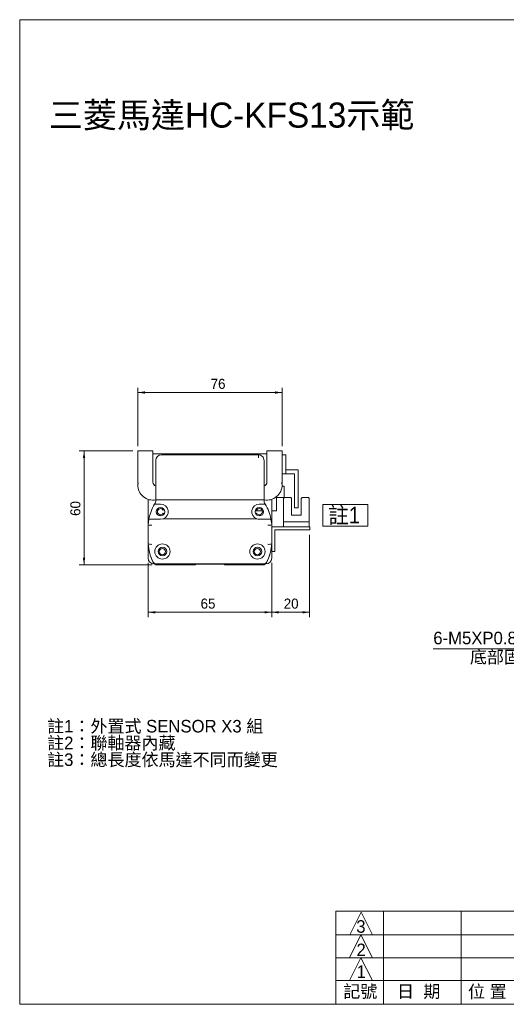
# Model space of a CAD drawing. Header units: millimetres. Extents: x 3 to 739, y 2 to 522.
# Tile 1 of 3: x 3 to 259, y 3 to 522. Entities that reach past the tile are written whole.
import ezdxf

# ---------------------------------------------------------------- set-up
doc = ezdxf.new("R2010")
doc.units = ezdxf.units.MM
doc.layers.add('BORDER', color=7, linetype='Continuous', lineweight=0)
doc.styles.add('SLDTEXTSTYLE0', font='swtxt.ttf', dxfattribs={"width": 0.993})
doc.styles.add('SLDTEXTSTYLE1', font='GOTHIC.TTF', dxfattribs={"width": 0.913})
doc.dimstyles.new('SLDDIMSTYLE0', dxfattribs={"dimtxt": 5.172586, "dimasz": 3.75, "dimexe": 0, "dimexo": 0.0625, "dimgap": 1.293146, "dimtad": 1, "dimtoh": 1, "dimdec": 3, "dimzin": 12, "dimdsep": 46, "dimtxsty": 'SLDTEXTSTYLE0', "dimsah": 1, "dimcen": 0.09, "dimadec": 0, "dimazin": 0, "dimtfac": 1, "dimtdec": 3, "dimtofl": 0, "dimtmove": 0, "dimatfit": 3, "dimfxl": 0, "dimtolj": 1, "dimtzin": 12, "dimarcsym": 0})

# ---------------------------------------------------------------- blocks, each defined once
blk = doc.blocks.new('SW_NOTE_0')
at = {"layer": 'BORDER', "color": 0, "attachment_point": 1, "style": 'SLDTEXTSTYLE0'}
for s, insert, char_height in [('註1：外置式 SENSOR X3 組', (0, 9.02), 6.6146), ('註2：聯軸器內藏', (0, 0.2), 6.615), ('註3：總長度依馬達不同而變更', (0, -8.62), 6.6146)]:
    blk.add_mtext(s, dxfattribs=dict(at, insert=insert, char_height=char_height))
blk = doc.blocks.new('SW_NOTE_1')
at = {"layer": 'BORDER', "color": 0}
for p, q in [((-71.34, 0), (0, 0)), ((0, 0), (-71.34, 0)), ((-71.34, 0), (0, 0)), ((0, 0), (-71.34, 0)), ((-71.34, 0), (0, 0)), ((0, 0), (-71.34, 0))]:
    blk.add_line(p, q, dxfattribs=at)
at = {"layer": 'BORDER', "color": 0, "insert": (-71.33, 8.96, 30), "char_height": 6.6146, "attachment_point": 1, "style": 'SLDTEXTSTYLE0'}
blk.add_mtext('6-M5XP0.8深10', dxfattribs=at)
blk = doc.blocks.new('*D25')
at = {"layer": 'BORDER'}
for p, q in [((70.65, 236.02), (70.65, 207.52)), ((135.65, 236.02), (135.65, 207.52)), ((70.65, 210.02), (135.65, 210.02))]:
    blk.add_line(p, q, dxfattribs=at)
for points in [[(70.65, 210.02), (74.4, 209.4), (74.4, 210.65)], [(135.65, 210.02), (131.9, 210.65), (131.9, 209.4)]]:
    blk.add_solid(points, dxfattribs=at)
at = {"layer": 'BORDER', "insert": (98.25, 217.24), "char_height": 5.292, "attachment_point": 1, "rotation": 360, "style": 'SLDTEXTSTYLE0'}
blk.add_mtext('65', dxfattribs=at)
blk = doc.blocks.new('*D26')
at = {"layer": 'BORDER'}
for p, q in [((155.65, 250.92), (155.65, 207.52)), ((135.65, 236.02), (135.65, 207.52)), ((135.65, 210.02), (155.65, 210.02))]:
    blk.add_line(p, q, dxfattribs=at)
for points in [[(135.65, 210.02), (139.4, 209.4), (139.4, 210.65)], [(155.65, 210.02), (151.9, 210.65), (151.9, 209.4)]]:
    blk.add_solid(points, dxfattribs=at)
at = {"layer": 'BORDER', "insert": (142, 217.24), "char_height": 5.292, "attachment_point": 1, "rotation": 360, "style": 'SLDTEXTSTYLE0'}
blk.add_mtext('20', dxfattribs=at)
blk = doc.blocks.new('*D27')
at = {"layer": 'BORDER'}
for p, q in [((62.65, 295.02), (34.38, 295.02)), ((36.88, 235.02), (36.88, 295.02)), ((72.69, 235.02), (34.38, 235.02))]:
    blk.add_line(p, q, dxfattribs=at)
for points in [[(36.88, 295.02), (36.26, 291.27), (37.51, 291.27)], [(36.88, 235.02), (37.51, 238.77), (36.26, 238.77)]]:
    blk.add_solid(points, dxfattribs=at)
at = {"layer": 'BORDER', "insert": (29.67, 260.82), "char_height": 5.292, "attachment_point": 1, "rotation": 90, "style": 'SLDTEXTSTYLE0'}
blk.add_mtext('60', dxfattribs=at)
blk = doc.blocks.new('*D28')
at = {"layer": 'BORDER'}
for p, q in [((65.15, 297.52), (65.15, 328.34)), ((141.15, 297.52), (141.15, 328.34)), ((65.15, 325.84), (141.15, 325.84))]:
    blk.add_line(p, q, dxfattribs=at)
for points in [[(65.15, 325.84), (68.9, 325.21), (68.9, 326.46)], [(141.15, 325.84), (137.4, 326.46), (137.4, 325.21)]]:
    blk.add_solid(points, dxfattribs=at)
at = {"layer": 'BORDER', "insert": (103.54, 333.05), "char_height": 5.292, "attachment_point": 1, "style": 'SLDTEXTSTYLE0'}
blk.add_mtext('76', dxfattribs=at)
blk = doc.blocks.new('SW_NOTE_5')
at = {"layer": 'BORDER', "color": 0}
for p, q in [((-2.83, 0.9), (-2.83, 12.37)), ((-2.83, 12.37), (20.96, 12.37)), ((20.96, 12.37), (20.96, 0.9)), ((20.96, 0.9), (-2.83, 0.9))]:
    blk.add_line(p, q, dxfattribs=at)
at = {"layer": 'BORDER', "color": 0, "insert": (0, 11.18), "char_height": 8.75, "attachment_point": 1, "style": 'SLDTEXTSTYLE1'}
blk.add_mtext('註1', dxfattribs=at)

msp = doc.modelspace()

# ---------------------------------------------------------------- linework, layer by layer
at = {"color": 7, "linetype": 'Continuous', "lineweight": 15}
for p, q in [((65.1529, 295.0228), (73.1529, 295.0228)), ((65.1529, 278.2728), (65.1529, 295.0228)), ((73.1529, 295.0228), (73.1529, 278.5228)), ((73.6529, 293.5228), (132.6529, 293.5228)), ((77.653, 293.0228), (83.1529, 293.0228)), ((77.653, 293.0228), (128.6529, 293.0228)), ((123.1529, 293.0228), (128.6529, 293.0228)), ((128.6529, 293.0228), (128.6529, 291.4365)), ((133.1529, 278.5228), (133.1529, 295.0228)), ((133.1529, 295.0228), (141.1529, 295.0228)), ((141.1529, 295.0228), (141.1529, 278.2728)), ((141.1529, 293.0228), (143.1529, 293.0228)), ((143.1529, 293.0228), (143.1529, 292.5228)), ((143.1529, 292.5228), (143.1529, 283.5228)), ((74.6529, 269.2877), (74.6529, 290.0228)), ((131.6529, 290.0228), (131.6529, 269.2877)), ((143.1529, 283.0228), (141.1529, 283.0228)), ((149.6529, 285.0228), (143.1529, 285.0228)), ((143.1529, 283.5228), (143.1529, 283.0228)), ((147.6529, 283.0228), (143.1529, 283.0228)), ((147.6529, 265.5228), (147.6529, 283.0228)), ((149.6529, 285.0228), (149.6529, 265.5228)), ((65.1529, 277.1168), (65.1529, 277.7728)), ((142.1529, 276.5228), (141.1309, 276.5228)), ((141.1529, 277.7728), (141.1529, 277.1168)), ((142.1529, 276.5228), (142.1529, 273.5228)), ((138.1529, 270.8718), (138.1529, 263.5228)), ((138.1529, 270.5228), (142.1529, 270.5228)), ((142.3529, 270.5228), (141.8529, 270.0228)), ((141.8529, 270.0228), (141.8529, 257.6228)), ((142.1529, 273.5228), (142.1529, 270.5228)), ((145.653, 270.5228), (142.3529, 270.5228)), ((146.1529, 270.0228), (145.653, 270.5228)), ((146.1529, 270.0228), (146.1529, 261.2228)), ((151.6529, 270.5228), (151.153, 270.0228)), ((151.153, 270.0228), (151.153, 261.2228)), ((151.6529, 270.5228), (154.9529, 270.5228)), ((155.4529, 270.0228), (154.9529, 270.5228)), ((155.4529, 270.0228), (155.4529, 257.6228)), ((70.6529, 256.0228), (70.6529, 269.5175)), ((75.2759, 267.0228), (74.0087, 267.0228)), ((74.6529, 268.6487), (74.6529, 269.2877)), ((76.3076, 267.0228), (75.2759, 267.0228)), ((76.3076, 267.0228), (77.1529, 267.0228)), ((76.6529, 269.2728), (129.6529, 269.2728)), ((129.1529, 267.0228), (129.9983, 267.0228)), ((131.03, 267.0228), (129.9983, 267.0228)), ((132.2972, 267.0228), (131.03, 267.0228)), ((131.6529, 269.2877), (131.6529, 268.6487)), ((135.6529, 269.5175), (135.6529, 256.0228)), ((147.6529, 265.0228), (147.6529, 265.5228)), ((149.6529, 265.0228), (147.6529, 265.0228)), ((149.6529, 265.5228), (149.6529, 265.0228)), ((79.1015, 264.1478), (78.5819, 263.8478)), ((78.5819, 262.1978), (79.1015, 261.8978)), ((130.7254, 263.5228), (126.9592, 263.5228)), ((127.724, 263.8478), (127.2044, 264.1478)), ((127.2044, 261.8978), (127.724, 262.1978)), ((138.1529, 263.5228), (135.6529, 263.5228)), ((151.153, 261.2228), (146.1529, 261.2228)), ((70.6529, 256.0228), (70.6529, 256.0228)), ((70.6529, 246.0228), (70.6529, 256.0228)), ((70.6529, 256.0228), (70.6529, 256.0228)), ((71.0284, 259.0228), (73.0613, 259.0228)), ((77.1529, 259.0228), (73.0613, 259.0228)), ((78.5449, 259.2728), (127.761, 259.2728)), ((133.2446, 259.0228), (129.1529, 259.0228)), ((133.2446, 259.0228), (135.2775, 259.0228)), ((135.3113, 257.5228), (135.4976, 257.6304)), ((135.6529, 256.0228), (135.6529, 246.0228)), ((154.6529, 255.0228), (135.6529, 255.0228)), ((141.8529, 255.0228), (141.8529, 257.6228)), ((141.8529, 257.6228), (142.8529, 257.6228)), ((154.4529, 257.6228), (142.8529, 257.6228)), ((154.4529, 257.6228), (155.4529, 257.6228)), ((154.6529, 255.0228), (155.6529, 255.0228)), ((155.4529, 257.6228), (155.4529, 255.0228)), ((155.6529, 255.0228), (155.6529, 253.4228)), ((137.2529, 253.4228), (154.6529, 253.4228)), ((137.2529, 243.0228), (137.2529, 253.4228)), ((155.6529, 253.4228), (154.6529, 253.4228)), ((70.6529, 238.5228), (70.6529, 246.0228)), ((70.6529, 246.0228), (70.6529, 246.0228)), ((135.6529, 245.3132), (135.6529, 243.0228)), ((135.6529, 242.0228), (135.6529, 243.0228)), ((135.6529, 242.0228), (135.6529, 238.5228)), ((137.2529, 242.0228), (135.6529, 242.0228)), ((137.2529, 243.0228), (137.2529, 242.0228)), ((73.8667, 235.5228), (73.6529, 235.5228)), ((131.3683, 235.5228), (74.9376, 235.5228)), ((75.1896, 235.0228), (95.3529, 235.0228)), ((95.6529, 235.3228), (95.3529, 235.0228)), ((110.6529, 235.3228), (95.6529, 235.3228)), ((110.9529, 235.0228), (110.6529, 235.3228)), ((110.9529, 235.0228), (131.1163, 235.0228)), ((132.6529, 235.5228), (132.4392, 235.5228))]:
    msp.add_line(p, q, dxfattribs=at)
at = {"color": 7, "linetype": 'Continuous', "lineweight": 15, "flags": 128}
for points in [[(70.6529, 256.0228), (70.7961, 257.5348), (71.0284, 259.0228)], [(78.5449, 259.2728), (78.4363, 259.2343), (77.1529, 259.0228)], [(135.2775, 259.0228), (135.5098, 257.5348), (135.6529, 256.0228)]]:
    msp.add_lwpolyline(points, dxfattribs=at)
at = {"color": 7, "linetype": 'Continuous', "lineweight": 15}
for centre, radius in [((77.1529, 263.0228), 2.25), ((129.1529, 263.0228), 2.25), ((78.1529, 242.0228), 4), ((78.1529, 242.0228), 2.25), ((128.1529, 242.0228), 4), ((128.1529, 242.0228), 2.25), ((78.1529, 242.0228), 1.65), ((128.1529, 242.0228), 1.65)]:
    msp.add_circle(centre, radius, dxfattribs=at)
for centre, radius, start, end in [((73.6529, 290.5228), 3, 90, 99.594072), ((77.653, 290.0228), 3, 90.000006, 179.999923), ((128.653, 290.0228), 3, 359.999937, 90.000063), ((132.6529, 290.5228), 3, 80.405935, 90), ((65.1529, 278.0228), 0.25, 270, 90), ((73.1529, 277.1168), 8, 180, 280.806924), ((75.1529, 278.5228), 2, 180, 255.522491), ((131.1529, 278.5228), 2, 284.477516, 0), ((133.1529, 277.1168), 8, 259.193078, 0), ((141.1529, 278.0228), 0.25, 90, 270), ((95.6017, 254.4236), 25, 149.737153, 169.399049), ((95.6017, 254.4236), 25, 148.206833, 149.737153), ((72.6529, 268.6487), 2, 328.206833, 360), ((76.0411, 321.4116), 52.1424, 268.47451, 270.672373), ((77.1529, 263.0228), 1.65, 30, 330), ((77.1529, 263.0228), 4, 290.364135, 90), ((129.1529, 263.0228), 4, 90, 249.635865), ((129.1529, 263.0228), 1.65, 210, 150), ((130.2649, 321.4053), 52.136, 269.327495, 271.525623), ((133.6529, 268.6487), 2, 180, 211.793167), ((110.7041, 254.4236), 25, 30.262847, 31.793167), ((110.7041, 254.4236), 25, 10.60095, 30.262847), ((95.6017, 254.4236), 25, 169.399049, 176.332419), ((73.3958, 289.8877), 33.9758, 265.369484, 268.747161), ((129.1529, 263.0226), 3.9998, 249.635286, 270.000609), ((132.9102, 289.885), 33.9731, 271.252702, 274.630653), ((110.7041, 254.4236), 25, 7.369669, 10.60095), ((95.6017, 247.622), 25, 183.667581, 196.989958), ((72.1031, 251.1526), 5.3317, 254.217923, 275.919225), ((95.6018, 247.622), 25.0001, 183.6697, 206.046125), ((110.7041, 247.622), 25.0001, 333.953871, 356.330284), ((134.2028, 251.1526), 5.3317, 264.080722, 285.782119), ((110.7041, 247.622), 25, 349.147019, 356.332419), ((95.6017, 247.622), 25, 199.882968, 207.440963), ((110.7041, 247.622), 25, 332.559037, 345.158769), ((73.6529, 238.5228), 3, 180, 270), ((74.9376, 237.5228), 2, 206.04617, 270), ((75.1896, 237.0228), 2, 207.440963, 270), ((131.1163, 237.0228), 2, 270, 332.559037), ((131.3683, 237.5228), 2, 270, 333.953829), ((132.6529, 238.5228), 3, 270, 360)]:
    msp.add_arc(centre, radius, start, end, dxfattribs=at)
at = {"layer": 'BORDER', "color": 7}
for p, q in [((739.401, 522.2973), (3.0243, 522.2973)), ((3.0243, 522.2973), (3.0243, 3.4414)), ((169.4828, 52.4984), (439.4828, 52.4984)), ((182.7683, 52.0269), (176.7541, 39.9984)), ((188.7826, 39.9984), (182.7683, 52.0269)), ((169.4828, 39.9984), (439.4828, 39.9984)), ((182.6448, 39.9984), (176.6306, 27.9699)), ((176.7541, 39.9984), (188.7826, 39.9984)), ((188.6591, 27.9699), (182.6448, 39.9984)), ((169.4828, 27.9699), (439.4828, 27.9699)), ((182.6448, 27.9699), (176.6306, 15.9414)), ((176.6306, 27.9699), (188.6591, 27.9699)), ((188.6591, 15.9414), (182.6448, 27.9699)), ((169.4828, 15.9414), (439.4828, 15.9414)), ((176.6306, 15.9414), (188.6591, 15.9414)), ((3.0243, 3.4414), (739.401, 3.4414))]:
    msp.add_line(p, q, dxfattribs=at)
at = {"layer": 'BORDER'}
for p, q in [((169.4828, 52.4984), (169.4828, 3.4414)), ((194.4828, 52.4984), (194.4828, 3.4414)), ((235.3949, 52.4984), (235.3949, 3.4414))]:
    msp.add_line(p, q, dxfattribs=at)

# ---------------------------------------------------------------- block references
for name, p in [('SW_NOTE_5', (165.3704, 254.4185)), ('SW_NOTE_1', (292.057, 190.824)), ('SW_NOTE_0', (17.4552, 144.2889))]:
    msp.add_blockref(name, p, dxfattribs=at)

# ---------------------------------------------------------------- texts
at = {"layer": 'BORDER', "attachment_point": 1, "style": 'SLDTEXTSTYLE0'}
for s, insert, char_height in [('三菱馬達HC-KFS13示範', (18.3503, 478.6536), 13.229167), ('底部固定孔', (240.0164, 189.7669), 6.61458), ('3', (180.2021, 47.7647), 6.6146), ('2', (180.2822, 35.4354), 6.6146), ('1', (180.375, 23.9676), 6.6146), ('記號', (173.3614, 13.5481), 6.61458), ('日  期', (201.6363, 13.5481), 6.61458), ('位 置', (238.9841, 13.4653), 6.61458)]:
    msp.add_mtext(s, dxfattribs=dict(at, insert=insert, char_height=char_height))

# ---------------------------------------------------------------- dimensions: what is measured, and where the dimension line sits
at = {"layer": 'BORDER'}
dim = msp.add_linear_dim(base=(141.1529, 325.836), p1=(65.1529, 295.0228), p2=(141.1529, 295.0228), dimstyle='SLDDIMSTYLE0', dxfattribs=at)
dim.commit()
dim.dimension.update_dxf_attribs({"geometry": '*D28', "text_midpoint": (108.7088, 325.836), "dimtype": 160})
for base, p1, p2, angle, picture, middle in [((36.8849, 295.0228), (75.1896, 235.0228), (65.1529, 295.0228), 90, '*D27', (36.8849, 265.5659)), ((155.6529, 210.0228), (135.6529, 238.5228), (155.6529, 253.4228), 360, '*D26', (146.7426, 210.0228)), ((135.6529, 210.0228), (70.6529, 238.5228), (135.6529, 238.5228), 360, '*D25', (103.4229, 210.0228))]:
    dim = msp.add_linear_dim(base=base, p1=p1, p2=p2, angle=angle, dimstyle='SLDDIMSTYLE0', dxfattribs=at)
    dim.commit()
    dim.dimension.update_dxf_attribs({"geometry": picture, "text_midpoint": middle, "dimtype": 160})

doc.saveas('drawing.dxf')
